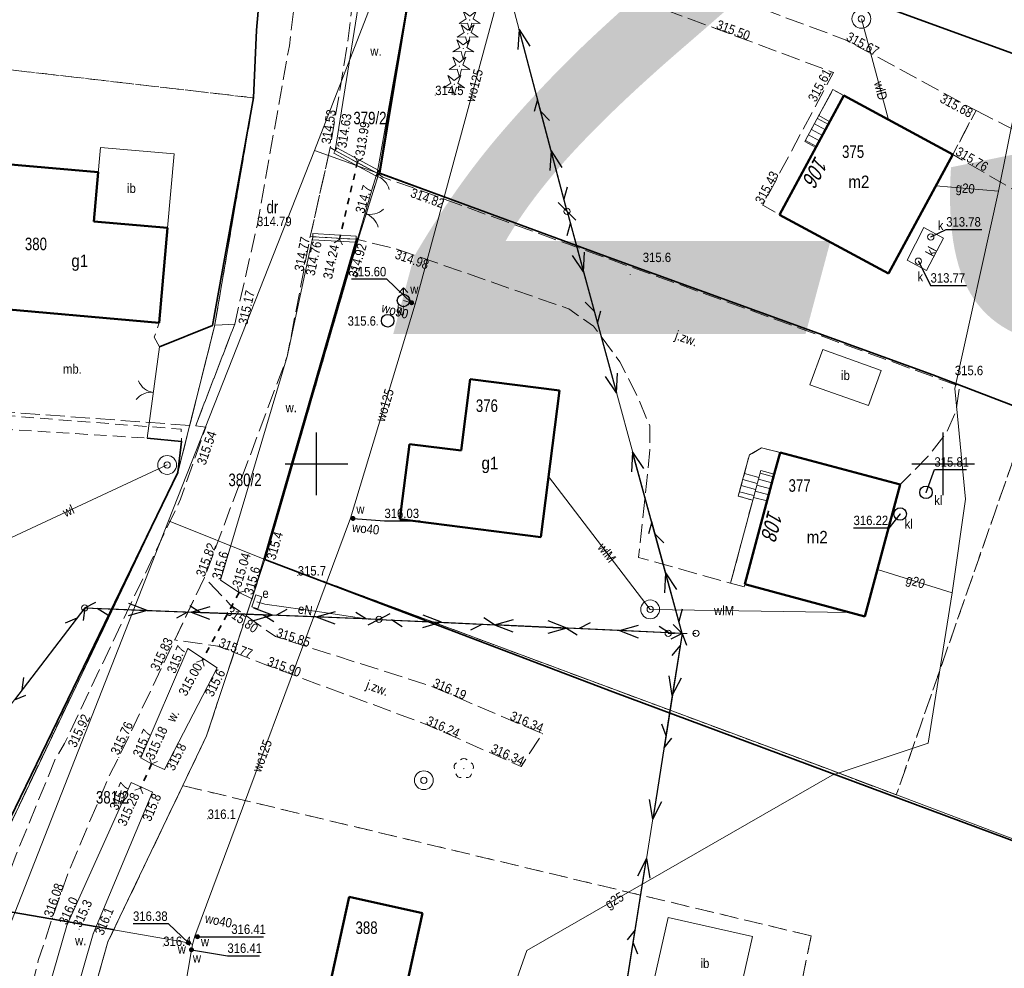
# Model space of a CAD drawing. Header units: metres. Extents: x 7523615 to 7533948, y 5492686 to 5502120.
# Tile 192 of 256: x 7531326 to 7531405, y 5496860 to 5496935. Entities that reach past the tile are written whole.
import ezdxf
from ezdxf.enums import TextEntityAlignment as Align

# ---------------------------------------------------------------- set-up
doc = ezdxf.new("R2010")
doc.units = ezdxf.units.M
for name, pattern in [('1.0_0.5', [1.5, 1, -0.5]), ('1.5_0.5', [2, 1.5, -0.5]), ('219-500', [0]), ('egkk-500', [2, 1.5, -0.5]), ('egug-500', [1, 0.5, -0.5]), ('otkz_500', [1, 0.5, -0.5]), ('otob_500', [0]), ('otof_500', [0]), ('suep_nn_500', [0]), ('supp_500', [1, 0.5, -0.5]), ('sutp_500', [0])]:
    doc.linetypes.add(name, pattern=pattern)
doc.layers.get('0').update_dxf_attribs({"color": 2, "lineweight": 5})
doc.styles.get("Standard").update_dxf_attribs({"font": 'Working1250', "width": 0.75})
doc.linetypes.add('902-500', pattern='A,3.75,0,[1,ksztalty.shx,S=0.5,R=0,X=0,Y=0],3.75', length=7.5)
doc.linetypes.add('otdn_500_short', pattern='A,2.5,0,[21,ksztalty.shx,S=0.5,R=0,X=-1,Y=0],0.5', length=3)

# ---------------------------------------------------------------- blocks, each defined once
blk = doc.blocks.new('203')
at = {"linetype": 'Continuous', "lineweight": 0}
h = blk.add_hatch(color=0, dxfattribs=at)
edge = h.paths.add_edge_path()
edge.add_arc((0, 0), 0.045, 0, 360)
blk = doc.blocks.new('PW01')
at = {"linetype": 'Continuous', "lineweight": 13}
h = blk.add_hatch(color=0, dxfattribs=at)
edge = h.paths.add_edge_path()
edge.add_arc((0, 0), 0.045, 0, 360)
blk = doc.blocks.new('OP011')
at = {"linetype": 'Continuous', "lineweight": 13}
h = blk.add_hatch(color=0, dxfattribs=at)
edge = h.paths.add_edge_path()
edge.add_arc((0, 0), 0.05, 0, 360)
at = {"color": 0, "linetype": 'Continuous', "lineweight": 13}
for p, q in [((-0.828, -0.268), (-0.283, 0.093)), ((-0.283, 0.093), (-0.512, 0.706)), ((-0.512, 0.706), (0, 0.299)), ((0, 0.299), (0.512, 0.706)), ((0.512, 0.706), (0.283, 0.093)), ((0.283, 0.093), (0.828, -0.268)), ((-0.175, -0.24), (-0.828, -0.268)), ((0, -0.87), (-0.175, -0.24)), ((0.175, -0.24), (0, -0.87)), ((0.828, -0.268), (0.175, -0.24))]:
    blk.add_line(p, q, dxfattribs=at)
blk = doc.blocks.new('SUKM')
at = {"color": 0, "linetype": 'Continuous'}
blk.add_circle((0, 0), 0.5, dxfattribs=at)
blk = doc.blocks.new('US18')
at = {"color": 0, "linetype": 'Continuous', "lineweight": 13}
for p, q in [((-0.5, -0.25), (-0.5, 0.25)), ((-0.5, 0.25), (0.5, 0.25)), ((0.5, -0.25), (0.5, 0.25)), ((-0.5, -0.25), (0.5, -0.25))]:
    blk.add_line(p, q, dxfattribs=at)
blk = doc.blocks.new('US13')
at = {"color": 0, "linetype": 'Continuous', "lineweight": 13}
for radius in [0.75, 0.25]:
    blk.add_circle((0, 0), radius, dxfattribs=at)
blk = doc.blocks.new('OP021')
at = {"linetype": 'Continuous', "lineweight": 13}
h = blk.add_hatch(color=0, dxfattribs=at)
edge = h.paths.add_edge_path()
edge.add_arc((0, 0), 0.05, 0, 360)
at = {"color": 0, "linetype": 'Continuous', "lineweight": 13}
for centre, start, end in [((0, 0.4), 49.272, 130.728), ((-0.38, 0.124), 121.308, 202.548), ((0.38, 0.124), 337.452, 58.692), ((-0.235, -0.324), 193.221, 274.871), ((0.235, -0.324), 265.129, 346.779)]:
    blk.add_arc(centre, 0.4, start, end, dxfattribs=at)
blk = doc.blocks.new('US15')
at = {"color": 0, "linetype": 'Continuous', "lineweight": 13}
blk.add_circle((0, 0), 0.25, dxfattribs=at)
blk = doc.blocks.new('US25')
at = {"linetype": 'Continuous', "lineweight": 0}
h = blk.add_hatch(color=0, dxfattribs=at)
edge = h.paths.add_edge_path()
edge.add_arc((0, 0), 0.2, 0, 360)
blk = doc.blocks.new('SUWH')
at = {"color": 0, "linetype": 'Continuous'}
for p in [(-0.354, 0.646), (0, 0.5), (0.354, 0.646)]:
    blk.add_line(p, (0, 1), dxfattribs=at)
blk.add_circle((0, 0), 0.5, dxfattribs=at)
blk = doc.blocks.new('OK02')
at = {"color": 0, "linetype": 'Continuous', "lineweight": 0}
for centre, start, end in [((-1.5, 0), 0, 60), ((1.5, 0), 120, 180)]:
    blk.add_arc(centre, 1.5, start, end, dxfattribs=at)
blk = doc.blocks.new('SM05')
at = {"color": 0, "linetype": 'Continuous', "lineweight": 13}
blk.add_circle((0, 0), 0.25, dxfattribs=at)
blk = doc.blocks.new('SUEP1')
at = {"color": 0, "linetype": 'Continuous'}
for p, q in [((0, 0), (5, 0)), ((5, 0), (3.5, 0.5)), ((5, 0), (3.5, -0.5)), ((5, 0), (15, 0)), ((15, 0), (13.5, 0.5)), ((15, 0), (13.5, -0.5))]:
    blk.add_line(p, q, dxfattribs=at)
blk = doc.blocks.new('SUTP')
at = {"color": 0, "linetype": 'Continuous'}
for p, q in [((0, 0), (0.866, 0.5)), ((0, 0), (9.232, 0)), ((1.866, -0.5), (1, 0)), ((7.366, -0.5), (8.232, 0)), ((9.232, 0), (8.366, 0.5))]:
    blk.add_line(p, q, dxfattribs=at)
blk = doc.blocks.new('OK04')
at = {"color": 0, "linetype": 'Continuous', "lineweight": 0}
blk.add_arc((1.5, 0.001), 1.5, 120, 180, dxfattribs=at)
blk = doc.blocks.new('IB05')
at = {"color": 0, "linetype": 'Continuous', "lineweight": 13}
for q in [(0.354, 0.354), (0.354, -0.354)]:
    blk.add_line((0, 0), q, dxfattribs=at)
blk = doc.blocks.new('RAMKA500K')
at = {"color": 0}
for p, q in [((150, 147.5), (150, 152.5)), ((200, 147.5), (200, 152.5)), ((147.5, 150), (152.5, 150)), ((197.5, 150), (202.5, 150))]:
    blk.add_line(p, q, dxfattribs=at)

msp = doc.modelspace()

# ---------------------------------------------------------------- linework, layer by layer
at = {"layer": '217-kontur klasyfikacyjny', "color": 7, "linetype": 'egkk-500', "lineweight": 18, "flags": 128}
for points in [[(7531359.34, 5496949.46), (7531354.96, 5496923.17)], [(7531345.2, 5496934.59), (7531345.89, 5496942.51)], [(7531344.98, 5496929.2), (7531345.2, 5496934.59)], [(7531344.98, 5496929.2), (7531304.14, 5496933.91)], [(7531341.86, 5496910.97), (7531344.98, 5496929.2)], [(7531354.96, 5496923.17), (7531353.41, 5496918.18)], [(7531353.41, 5496918.18), (7531345.88, 5496892.38)], [(7531338.94, 5496899.33), (7531341.86, 5496910.97)], [(7531406.92, 5496904.14), (7531396.26, 5496873.6)], [(7531322.85, 5496865.58), (7531338.94, 5496899.33)], [(7531345.88, 5496892.38), (7531341.22, 5496878.3)], [(7531390.45, 5496875.8), (7531345.88, 5496892.38)], [(7531341.22, 5496878.3), (7531339.33, 5496874.34)], [(7531396.26, 5496873.6), (7531390.45, 5496875.8)], [(7531339.33, 5496874.34), (7531333.36, 5496861.88)], [(7531389.47, 5496862.36), (7531339.33, 5496874.34)], [(7531383.6, 5496833.48), (7531389.47, 5496862.36)], [(7531333.36, 5496861.88), (7531331.06, 5496853.78)]]:
    msp.add_lwpolyline(points, dxfattribs=at)
at = {"layer": '218-kontur użytku gruntowego', "color": 7, "linetype": 'egug-500', "lineweight": 18, "flags": 128}
for points in [[(7531359.34, 5496949.46), (7531354.96, 5496923.17)], [(7531345.2, 5496934.59), (7531345.89, 5496942.51)], [(7531344.98, 5496929.2), (7531345.2, 5496934.59)], [(7531304.14, 5496933.91), (7531344.98, 5496929.2)], [(7531344.98, 5496929.2), (7531341.86, 5496910.97)], [(7531354.96, 5496923.17), (7531353.41, 5496918.18)], [(7531353.41, 5496918.18), (7531345.88, 5496892.38)], [(7531341.86, 5496910.97), (7531338.94, 5496899.33)], [(7531396.26, 5496873.6), (7531406.92, 5496904.14)], [(7531338.94, 5496899.33), (7531322.85, 5496865.58)], [(7531345.88, 5496892.38), (7531341.22, 5496878.3)], [(7531345.88, 5496892.38), (7531390.45, 5496875.8)], [(7531341.22, 5496878.3), (7531339.33, 5496874.34)], [(7531390.45, 5496875.8), (7531396.26, 5496873.6)], [(7531339.33, 5496874.34), (7531333.36, 5496861.88)], [(7531389.47, 5496862.36), (7531339.33, 5496874.34)], [(7531383.6, 5496833.48), (7531389.47, 5496862.36)], [(7531333.36, 5496861.88), (7531331.06, 5496853.78)]]:
    msp.add_lwpolyline(points, dxfattribs=at)
at = {"layer": '219-działka ewidencyjna', "color": 3, "linetype": '219-500', "lineweight": 18, "flags": 128}
for points in [[(7531349.84, 5496925), (7531359.34, 5496949.46)], [(7531354.96, 5496923.17), (7531359.34, 5496949.46)], [(7531345.2, 5496934.59), (7531345.89, 5496942.51)], [(7531388.14, 5496939.08), (7531433.36, 5496922.62)], [(7531344.98, 5496929.2), (7531345.2, 5496934.59)], [(7531341.86, 5496910.97), (7531344.98, 5496929.2)], [(7531338.2, 5496895.45), (7531349.84, 5496925)], [(7531349.84, 5496925), (7531354.96, 5496923.17)], [(7531353.41, 5496918.18), (7531354.96, 5496923.17)], [(7531354.96, 5496923.17), (7531372.98, 5496916.6)], [(7531345.88, 5496892.38), (7531353.41, 5496918.18)], [(7531372.98, 5496916.6), (7531399.17, 5496907.1)], [(7531338.94, 5496899.33), (7531341.86, 5496910.97)], [(7531399.17, 5496907.1), (7531426.99, 5496896.44)], [(7531322.85, 5496865.58), (7531338.94, 5496899.33)], [(7531323.5, 5496858.1), (7531338.2, 5496895.45)], [(7531338.2, 5496895.45), (7531345.88, 5496892.38)], [(7531341.22, 5496878.3), (7531345.88, 5496892.38)], [(7531345.88, 5496892.38), (7531390.45, 5496875.8)], [(7531339.33, 5496874.34), (7531341.22, 5496878.3)], [(7531390.45, 5496875.8), (7531411.37, 5496867.88)], [(7531333.36, 5496861.88), (7531339.33, 5496874.34)], [(7531333.36, 5496861.88), (7531331.06, 5496853.78)]]:
    msp.add_lwpolyline(points, dxfattribs=at)
at = {"layer": '312-budynek ewidencyjny', "color": 7, "linetype": 'CONTINUOUS', "lineweight": 50, "flags": 128}
for points in [[(7531386.95, 5496919.87), (7531392.08, 5496929.38)], [(7531392.08, 5496929.38), (7531400.77, 5496924.69)], [(7531400.77, 5496924.69), (7531395.64, 5496915.18)], [(7531324.03, 5496924.01), (7531332.57, 5496923.26)], [(7531332.57, 5496923.26), (7531332.23, 5496919.35)], [(7531395.64, 5496915.18), (7531386.95, 5496919.87)], [(7531332.23, 5496919.35), (7531338.11, 5496918.83)], [(7531338.11, 5496918.83), (7531337.44, 5496911.26)], [(7531337.44, 5496911.26), (7531323.02, 5496912.53)], [(7531361.53, 5496901.07), (7531362.25, 5496906.76)], [(7531362.25, 5496906.76), (7531369.38, 5496905.86)], [(7531369.38, 5496905.86), (7531367.9, 5496894.17)], [(7531356.65, 5496895.6), (7531357.41, 5496901.59)], [(7531357.41, 5496901.59), (7531361.53, 5496901.07)], [(7531386.52, 5496899.18), (7531386.99, 5496900.92)], [(7531386.99, 5496900.92), (7531396.56, 5496898.36)], [(7531384.17, 5496890.4), (7531386.52, 5496899.18)], [(7531396.56, 5496898.36), (7531393.74, 5496887.84)], [(7531367.9, 5496894.17), (7531356.65, 5496895.6)], [(7531393.74, 5496887.84), (7531384.17, 5496890.4)], [(7531349.6, 5496851.78), (7531352.6, 5496865.46)], [(7531352.6, 5496865.46), (7531358.46, 5496864.17)], [(7531358.46, 5496864.17), (7531355.46, 5496850.49)]]:
    msp.add_lwpolyline(points, dxfattribs=at)
at = {"layer": '352-schody', "color": 7, "linetype": 'CONTINUOUS', "lineweight": 18, "flags": 128}
for points in [[(7531392.08, 5496929.38), (7531391.2, 5496929.86), (7531390.08, 5496927.78), (7531390.96, 5496927.3)], [(7531392.08, 5496929.38), (7531391.2, 5496929.86), (7531390.08, 5496927.78), (7531390.96, 5496927.3)], [(7531389.85, 5496925.24), (7531388.96, 5496925.71), (7531390.08, 5496927.78), (7531390.96, 5496927.3)], [(7531389.85, 5496925.24), (7531388.96, 5496925.71), (7531390.08, 5496927.78), (7531390.96, 5496927.3)], [(7531386.99, 5496900.92), (7531385.51, 5496901.28), (7531384.54, 5496900.72), (7531384.21, 5496899.49), (7531383.65, 5496897.44), (7531384.8, 5496897.1), (7531385.44, 5496899.47), (7531386.52, 5496899.18)], [(7531386.99, 5496900.92), (7531385.51, 5496901.28), (7531384.54, 5496900.72), (7531384.21, 5496899.49), (7531383.65, 5496897.44), (7531384.8, 5496897.1), (7531385.44, 5496899.47), (7531386.52, 5496899.18)], [(7531384.11, 5496890.19), (7531383.03, 5496890.48), (7531384.8, 5496897.1), (7531385.44, 5496899.47), (7531386.52, 5496899.18), (7531384.17, 5496890.4)], [(7531384.11, 5496890.19), (7531383.03, 5496890.48), (7531384.8, 5496897.1), (7531385.44, 5496899.47), (7531386.52, 5496899.18), (7531384.17, 5496890.4)]]:
    msp.add_lwpolyline(points, close=True, dxfattribs=at)
for points in [[(7531389.961, 5496927.56), (7531390.845, 5496927.086)], [(7531389.485, 5496926.681), (7531390.37, 5496926.206)], [(7531389.723, 5496927.12), (7531390.608, 5496926.646)], [(7531389.009, 5496925.801), (7531389.896, 5496925.326)], [(7531389.247, 5496926.241), (7531390.133, 5496925.766)], [(7531384.14, 5496899.232), (7531385.294, 5496898.929)], [(7531386.467, 5496898.982), (7531385.385, 5496899.267)], [(7531383.876, 5496898.267), (7531385.033, 5496897.964)], [(7531384.008, 5496898.75), (7531385.164, 5496898.447)], [(7531386.208, 5496898.016), (7531385.125, 5496898.302)], [(7531386.338, 5496898.499), (7531385.255, 5496898.785)], [(7531383.744, 5496897.785), (7531384.903, 5496897.481)], [(7531386.079, 5496897.533), (7531384.994, 5496897.819)], [(7531385.95, 5496897.05), (7531384.864, 5496897.336)]]:
    msp.add_lwpolyline(points, dxfattribs=at)
at = {"layer": 'brama', "color": 7, "linetype": 'otob_500', "lineweight": 18, "flags": 128}
for points in [[(7531354.45, 5496921.93), (7531353.3, 5496918)], [(7531336.49, 5496902.06), (7531337.48, 5496909.34)]]:
    msp.add_lwpolyline(points, dxfattribs=at)
at = {"layer": 'chodnik', "color": 7, "linetype": '1.0_0.5', "lineweight": 18, "flags": 128}
msp.add_lwpolyline([(7531339.23, 5496901.79), (7531336.49, 5496902.06), (7531325.87, 5496902.72), (7531323.63, 5496902.9), (7531317.66, 5496903.37), (7531317.68, 5496904.44), (7531339.2, 5496902.77)], close=True, dxfattribs=at)
at = {"layer": 'furtka', "color": 7, "linetype": 'otof_500', "lineweight": 18, "flags": 128}
msp.add_lwpolyline([(7531354.76, 5496922.97), (7531354.45, 5496921.93)], dxfattribs=at)
at = {"layer": 'inna budowla', "color": 7, "linetype": 'CONTINUOUS', "lineweight": 18, "flags": 128}
for points in [[(7531338.11, 5496918.83), (7531332.23, 5496919.35), (7531332.75, 5496925.25), (7531338.63, 5496924.73)], [(7531390.39, 5496909.12), (7531395.06, 5496907.44), (7531394.03, 5496904.65), (7531389.36, 5496906.32)], [(7531376.75, 5496858.06), (7531378.05, 5496863.83), (7531384.78, 5496862.31), (7531383.48, 5496856.54)]]:
    msp.add_lwpolyline(points, close=True, dxfattribs=at)
at = {"layer": 'jezdnia', "color": 7, "linetype": '1.5_0.5', "lineweight": 18, "flags": 128}
for points in [[(7531286.58, 5497074.46), (7531291.49, 5497075.57), (7531291.37, 5497073.54), (7531290.77, 5497063.65), (7531290.43, 5497058.06), (7531292.55, 5497041.63), (7531298.28, 5497026.75), (7531304.36, 5497014.48), (7531310.31, 5497002.44), (7531312.92, 5496998.1), (7531314.08, 5496995.71), (7531319.54, 5496989.61), (7531326.18, 5496983.54), (7531333.51, 5496977.27), (7531341.3, 5496970.22), (7531346.98, 5496964.35), (7531350, 5496959.44), (7531352.3, 5496953.5), (7531353.24, 5496949.16), (7531353.45, 5496941.25), (7531352.45, 5496933.43), (7531351.1, 5496925.23), (7531349.5, 5496918.14), (7531347.66, 5496908.57), (7531341.05, 5496890.93), (7531338.69, 5496885.96), (7531334.22, 5496876.59), (7531333.45, 5496875.1), (7531330.32, 5496867.73), (7531328.92, 5496863.78), (7531327.8, 5496860.4), (7531326.63, 5496855.5), (7531325.68, 5496850.09), (7531325.07, 5496843.45), (7531325, 5496839.03), (7531324.63, 5496831.54), (7531324.63, 5496824.27), (7531324.69, 5496821.37), (7531325.21, 5496813.03), (7531325.79, 5496804.87), (7531326.23, 5496801.49), (7531326.16, 5496798.75), (7531325.95, 5496795.58), (7531320.64, 5496791.72), (7531321.92, 5496798.74), (7531321.89, 5496800.13), (7531320.84, 5496811.92), (7531320.33, 5496826.16), (7531320.39, 5496831.51), (7531320.65, 5496839.81), (7531320.75, 5496844.54), (7531322.11, 5496855.12), (7531319.75, 5496856.49), (7531317.14, 5496856.97), (7531317.28, 5496859.44), (7531320.39, 5496859.69), (7531323.15, 5496860.6), (7531324.09, 5496863.56), (7531326.04, 5496868.84), (7531329.16, 5496876.46), (7531329.88, 5496877.69), (7531339.15, 5496897.18), (7531341.16, 5496902.94), (7531340.36, 5496903.04), (7531343.47, 5496911.15), (7531345.25, 5496918.97), (7531347.83, 5496933.36), (7531348.86, 5496941.75), (7531348.66, 5496949), (7531347.62, 5496953.83), (7531345.78, 5496958.3), (7531342.82, 5496962.47), (7531337.73, 5496967.62), (7531323.57, 5496980.04), (7531317.26, 5496985.3), (7531310.18, 5496994.14), (7531306.92, 5496999.84), (7531300.26, 5497012.63), (7531294.26, 5497022.99), (7531287.2, 5497042.71), (7531285.67, 5497057.43)], [(7531354.18, 5496948.71), (7531354.89, 5496948.55), (7531357.89, 5496947.9), (7531359.15, 5496947.62), (7531362.93, 5496944.98), (7531363.61, 5496944.44), (7531382.86, 5496937.3), (7531392.19, 5496933.84), (7531402.62, 5496928.19), (7531400.77, 5496924.69), (7531392.08, 5496929.38), (7531391.2, 5496929.86), (7531390.08, 5496927.78), (7531388.96, 5496925.71), (7531389.85, 5496925.24), (7531386.95, 5496919.87), (7531385.6, 5496920.65), (7531391.24, 5496931.22), (7531381.83, 5496934.74), (7531362.52, 5496941.87), (7531359.99, 5496940.69), (7531357.97, 5496940.91), (7531354.13, 5496941.51)], [(7531402.62, 5496928.19), (7531408.41, 5496925.22), (7531413.41, 5496925.17), (7531415.67, 5496922.83), (7531421.98, 5496921.89), (7531426.48, 5496920.97), (7531431.56, 5496918.88), (7531442.19, 5496912.79), (7531450.76, 5496909.33), (7531459.6, 5496906.25), (7531472.32, 5496904.04), (7531470.83, 5496900.68), (7531459.21, 5496903.99), (7531449.6, 5496907.32), (7531440.8, 5496911.27), (7531430.55, 5496916.51), (7531424.76, 5496918.82), (7531420.38, 5496919.44), (7531415.5, 5496917.67), (7531412.57, 5496919.09), (7531409.15, 5496918.82), (7531405.72, 5496921.81), (7531400.77, 5496924.69)], [(7531351.1, 5496925.23), (7531351.49, 5496925), (7531354.84, 5496923.19), (7531355.28, 5496922.87), (7531357.65, 5496922.04), (7531401.3, 5496906.2), (7531401.04, 5496904.22), (7531400.23, 5496902.45), (7531398.81, 5496900.62), (7531396.56, 5496898.36), (7531386.99, 5496900.92), (7531385.51, 5496901.28), (7531384.54, 5496900.72), (7531383.65, 5496897.44), (7531384.8, 5496897.1), (7531383.03, 5496890.48), (7531375.69, 5496892.55), (7531376.6, 5496901.12), (7531376.58, 5496903.04), (7531375.61, 5496905.38), (7531374.21, 5496908.15), (7531372.1, 5496910.98), (7531370.12, 5496912.37), (7531356.42, 5496917.14), (7531353.15, 5496917.93), (7531349.7, 5496918.12), (7531349.5, 5496918.14)], [(7531338.69, 5496885.96), (7531341.05, 5496890.93), (7531343.12, 5496888.77), (7531346.73, 5496886.23), (7531359.21, 5496882.25), (7531368.02, 5496878.48), (7531366.32, 5496875.87), (7531358.69, 5496879.25), (7531346, 5496883.96), (7531342.13, 5496885.46)]]:
    msp.add_lwpolyline(points, close=True, dxfattribs=at)
at = {"layer": 'obszar utwardzony', "color": 7, "linetype": '1.5_0.5', "lineweight": 18, "flags": 128}
msp.add_lwpolyline([(7531343.47, 5496911.15), (7531341.71, 5496911.05), (7531337.48, 5496909.34), (7531337.05, 5496910.11), (7531337.44, 5496911.26), (7531323.02, 5496912.53), (7531322.94, 5496906.66), (7531323.71, 5496904.26), (7531340.36, 5496903.04)], close=True, dxfattribs=at)
at = {"layer": 'obudowa ochronna przewodu', "color": 7, "linetype": 'CONTINUOUS', "lineweight": 35, "flags": 128}
msp.add_lwpolyline([(7531333.88, 5496862.83), (7531321.37, 5496865)], dxfattribs=at)
at = {"layer": 'ogrodzenie trwałe', "color": 7, "linetype": '902-500', "lineweight": 35, "flags": 128}
for points in [[(7531312.57, 5496985), (7531325.27, 5496974.01), (7531336.08, 5496964.5), (7531341.14, 5496959.98), (7531344.23, 5496955.59), (7531345.23, 5496953.09), (7531345.89, 5496942.51), (7531345.2, 5496934.59), (7531344.98, 5496929.2), (7531341.71, 5496911.05), (7531337.48, 5496909.34)], [(7531358.81, 5496949.75), (7531359.48, 5496949.49), (7531388.14, 5496939.08), (7531433.42, 5496922.61), (7531474.11, 5496907.87)], [(7531357.97, 5496940.91), (7531355.04, 5496923.18), (7531354.76, 5496922.97)], [(7531470.11, 5496899.04), (7531463.93, 5496882.52), (7531426.99, 5496896.44), (7531399.17, 5496907.1), (7531372.98, 5496916.6), (7531355.04, 5496923.18)], [(7531353.3, 5496918), (7531345.88, 5496892.38), (7531373.63, 5496881.83), (7531421.94, 5496863.84), (7531452.86, 5496852.28)], [(7531317.92, 5496863.61), (7531322.6, 5496865.69), (7531338.94, 5496899.33), (7531339.23, 5496901.79), (7531336.49, 5496902.06)]]:
    msp.add_lwpolyline(points, dxfattribs=at)
at = {"layer": 'osadnik  szambo', "color": 7, "linetype": 'CONTINUOUS', "lineweight": 18, "flags": 128}
msp.add_lwpolyline([(7531398.45, 5496918.85), (7531400.03, 5496918.01), (7531398.66, 5496915.43), (7531397.12, 5496916.25)], close=True, dxfattribs=at)
at = {"layer": 'przepust', "color": 7, "linetype": 'otkz_500', "lineweight": 35, "flags": 128}
for points in [[(7531353.28, 5496924.12), (7531351.82, 5496917.89)], [(7531343.84, 5496889.75), (7531340.89, 5496884.34)], [(7531336.84, 5496876.09), (7531335.96, 5496874.15)]]:
    msp.add_lwpolyline(points, dxfattribs=at)
at = {"layer": 'przewód elektroenergetyczny niskiego napięcia', "color": 1, "linetype": 'suep_nn_500', "lineweight": 18, "flags": 128}
for points in [[(7531359.12, 5496961.33), (7531369.99, 5496920.14)], [(7531369.99, 5496920.14), (7531379.17, 5496886.48)], [(7531331.5, 5496888.51), (7531354.98, 5496887.6)], [(7531354.98, 5496887.6), (7531379.17, 5496886.48)], [(7531379.17, 5496886.48), (7531354.98, 5496887.6)], [(7531379.17, 5496886.48), (7531373.98, 5496853.71)]]:
    msp.add_lwpolyline(points, dxfattribs=at)
at = {"layer": 'przewód elektroenergetyczny podziemny', "color": 7, "linetype": 'CONTINUOUS', "lineweight": 18, "flags": 128}
msp.add_lwpolyline([(7531354.98, 5496887.6), (7531354.13, 5496887.61), (7531350.42, 5496888.18), (7531345.87, 5496888.82), (7531345.24, 5496889)], dxfattribs=at)
at = {"layer": 'przewód gazowy', "color": 7, "linetype": 'CONTINUOUS', "lineweight": 18, "flags": 128}
for points in [[(7531299.23, 5496996.7), (7531312.39, 5497003.49), (7531342.44, 5496991.15), (7531359.56, 5496986.43), (7531393.17, 5496974.57), (7531411.75, 5496966.47), (7531412.83, 5496965.77), (7531406.54, 5496932.3), (7531404.41, 5496921.77), (7531400.92, 5496906.02), (7531401.79, 5496897.19), (7531400.71, 5496889.71), (7531398.79, 5496877.74), (7531391.14, 5496875.18), (7531366.79, 5496861.18), (7531360.3, 5496842.78), (7531354.42, 5496820.26), (7531344.92, 5496813.63), (7531344.4, 5496811.07), (7531343.74, 5496808.35), (7531346.89, 5496797.84), (7531347.19, 5496783.75)], [(7531399.41, 5496922.18), (7531404.41, 5496921.77)], [(7531394.75, 5496891.59), (7531400.71, 5496889.71)]]:
    msp.add_lwpolyline(points, dxfattribs=at)
at = {"layer": 'przewód telekomunikacyjny napowietrzny', "color": 30, "linetype": 'sutp_500', "lineweight": 18, "flags": 128}
for points in [[(7531369.99, 5496920.14), (7531359.12, 5496961.33)], [(7531359.12, 5496961.33), (7531369.99, 5496920.14)], [(7531379.17, 5496886.48), (7531369.99, 5496920.14)], [(7531331.5, 5496888.51), (7531311.47, 5496862.34)], [(7531311.47, 5496862.34), (7531331.5, 5496888.51)], [(7531354.98, 5496887.6), (7531331.5, 5496888.51)], [(7531379.17, 5496886.48), (7531354.98, 5496887.6)], [(7531373.98, 5496853.71), (7531379.17, 5496886.48)]]:
    msp.add_lwpolyline(points, dxfattribs=at)
at = {"layer": 'przewód wodociągowy', "color": 7, "linetype": 'CONTINUOUS', "lineweight": 18, "flags": 128}
for points in [[(7531342.5, 5497044.04), (7531331.08, 5497031.38), (7531325.85, 5497026), (7531339.67, 5497005.5), (7531353.01, 5497001.44), (7531356.8, 5497000.42), (7531357.16, 5496984.99), (7531357.66, 5496984.68), (7531362.3, 5496982.19), (7531370.29, 5496963.33), (7531366.4, 5496944.28), (7531357.88, 5496912.75), (7531352.72, 5496895.67), (7531340.3, 5496862.33), (7531340.1, 5496861.68)], [(7531395.64, 5496927.46), (7531393.47, 5496935.5)], [(7531356.94, 5496913.04), (7531357.59, 5496912.86), (7531357.88, 5496912.75)], [(7531338.08, 5496899.92), (7531322.84, 5496892.84)], [(7531376.62, 5496888.4), (7531368.51, 5496898.99)], [(7531352.72, 5496895.67), (7531352.91, 5496895.65)], [(7531392.56, 5496888.16), (7531376.62, 5496888.4)], [(7531246.29, 5496678.83), (7531251.96, 5496692.76), (7531261.19, 5496714.26), (7531275.7, 5496749.1), (7531281.59, 5496787.03), (7531287.11, 5496813.4), (7531292.82, 5496870.11), (7531293.85, 5496869.86), (7531304.7, 5496867.89), (7531339.78, 5496861.81), (7531340.1, 5496861.68)], [(7531340.3, 5496862.33), (7531340.5, 5496862.29)], [(7531339.18, 5496783.99), (7531342.98, 5496803.93), (7531343.36, 5496807.81), (7531343.21, 5496821.19), (7531339.03, 5496822.53), (7531333.83, 5496824.69), (7531340.02, 5496861.25), (7531340.1, 5496861.68)]]:
    msp.add_lwpolyline(points, dxfattribs=at)
at = {"layer": 'rzędna-Atr2', "color": 7, "flags": 128}
for points in [[(7531399.01, 5496918.11), (7531400.24, 5496918.7), (7531403.094, 5496918.7)], [(7531398.02, 5496916.17), (7531398.99, 5496914.23), (7531401.849, 5496914.23)], [(7531357.59, 5496912.86), (7531355.62, 5496914.73), (7531352.803, 5496914.73)], [(7531398.63, 5496897.73), (7531399.3, 5496899.55), (7531401.861, 5496899.55)], [(7531396.57, 5496896.01), (7531395.67, 5496894.89), (7531392.848, 5496894.89)], [(7531352.91, 5496895.65), (7531355.42, 5496895.45), (7531358.237, 5496895.45)], [(7531339.78, 5496861.81), (7531338.18, 5496863.32), (7531335.358, 5496863.32)], [(7531340.5, 5496862.29), (7531343.2, 5496862.28), (7531345.761, 5496862.28)], [(7531340.02, 5496861.25), (7531342.89, 5496860.77), (7531345.451, 5496860.77)]]:
    msp.add_lwpolyline(points, dxfattribs=at)
at = {"layer": 'rów przydrożny (poligon)', "color": 7, "linetype": 'CONTINUOUS', "lineweight": 18, "flags": 128}
for points in [[(7531354.13, 5496941.51), (7531357.97, 5496940.91), (7531354.84, 5496923.19), (7531351.49, 5496925)], [(7531349.7, 5496918.12), (7531353.15, 5496917.93), (7531344.86, 5496889.24), (7531343.84, 5496889.75), (7531342.35, 5496890.72), (7531347.66, 5496908.57)], [(7531335.99, 5496876.55), (7531339.72, 5496885.27), (7531342.06, 5496883.74), (7531337.88, 5496875.62), (7531336.84, 5496876.09)], [(7531327.83, 5496855.46), (7531330.08, 5496863.18), (7531335.21, 5496874.58), (7531336.92, 5496873.81), (7531332.19, 5496862.52), (7531329.77, 5496854.1)]]:
    msp.add_lwpolyline(points, close=True, dxfattribs=at)
at = {"layer": 'słup przewodów napowietrznych', "color": 7, "linetype": 'supp_500', "lineweight": 18, "flags": 128}
msp.add_lwpolyline([(7531378.06, 5496886.48), (7531380.27, 5496886.48)], dxfattribs=at)
at = {"layer": 'ściana oporowa (linia)', "color": 0, "linetype": 'otdn_500_short', "lineweight": 18}
for p, q in [((7531351.371, 5496924.78), (7531351.49, 5496925)), ((7531351.371, 5496924.78), (7531354.721, 5496922.97)), ((7531354.721, 5496922.97), (7531354.84, 5496923.19)), ((7531349.686, 5496917.871), (7531349.7, 5496918.12)), ((7531349.686, 5496917.871), (7531353.136, 5496917.68)), ((7531353.136, 5496917.68), (7531353.15, 5496917.93))]:
    msp.add_line(p, q, dxfattribs=at)
at = {"layer": 'ściana oporowa (linia)', "color": 0, "lineweight": 18}
for p, q in [((7531351.609, 5496925.22), (7531351.49, 5496925)), ((7531351.609, 5496925.22), (7531354.959, 5496923.41)), ((7531354.959, 5496923.41), (7531354.84, 5496923.19)), ((7531349.714, 5496918.37), (7531349.7, 5496918.12)), ((7531349.714, 5496918.37), (7531353.164, 5496918.179)), ((7531353.164, 5496918.179), (7531353.15, 5496917.93))]:
    msp.add_line(p, q, dxfattribs=at)

# ---------------------------------------------------------------- block references
at = {"layer": '203-punkt graniczny', "color": 3, "linetype": 'CONTINUOUS', "lineweight": 18}
for p in [(7531345.2, 5496934.59), (7531344.98, 5496929.2), (7531349.84, 5496925), (7531354.96, 5496923.17), (7531353.41, 5496918.18), (7531372.98, 5496916.6), (7531341.86, 5496910.97), (7531399.17, 5496907.1), (7531338.94, 5496899.33), (7531338.2, 5496895.45), (7531345.88, 5496892.38), (7531341.22, 5496878.3), (7531390.45, 5496875.8), (7531339.33, 5496874.34), (7531333.36, 5496861.88)]:
    msp.add_blockref('203', p, dxfattribs=at)
at = {"layer": 'brama', "color": 7, "linetype": 'CONTINUOUS', "lineweight": 18}
for p, rotation in [((7531353.875, 5496919.965), 253.689), ((7531336.985, 5496905.7), 82.256)]:
    msp.add_blockref('OK02', p, dxfattribs=dict(at, rotation=rotation))
at = {"layer": 'drzewo iglaste', "color": 7, "linetype": 'CONTINUOUS', "lineweight": 18}
for p in [(7531362.22, 5496935.41), (7531362.06, 5496934.31), (7531361.71, 5496933.13), (7531361.4, 5496931.73), (7531360.99, 5496930.28)]:
    msp.add_blockref('OP011', p, dxfattribs=at)
at = {"layer": 'drzewo liściaste', "color": 7, "linetype": 'CONTINUOUS', "lineweight": 18}
msp.add_blockref('OP021', (7531361.75, 5496875.7), dxfattribs=at)
at = {"layer": 'furtka', "color": 7, "linetype": 'CONTINUOUS', "lineweight": 18, "rotation": 253.402}
msp.add_blockref('OK04', (7531354.76, 5496922.97), dxfattribs=at)
at = {"layer": 'hydrant', "color": 7, "linetype": 'CONTINUOUS', "lineweight": 18}
msp.add_blockref('SUWH', (7531356.94, 5496913.04), dxfattribs=at)
at = {"layer": 'osadnik  szambo', "color": 7, "linetype": 'CONTINUOUS', "lineweight": 18}
for p in [(7531355.68, 5496911.42), (7531398.63, 5496897.73), (7531396.57, 5496896.01)]:
    msp.add_blockref('SUKM', p, dxfattribs=at)
at = {"layer": 'pikieta naturalna', "color": 7, "linetype": 'CONTINUOUS', "lineweight": 13}
for p in [(7531359.47, 5496929.42), (7531354.45, 5496921.93), (7531375.03, 5496915.1), (7531354.84, 5496911.09), (7531399.93, 5496906.08), (7531345.81, 5496892.41), (7531348.5, 5496891.1), (7531342.35, 5496890.72), (7531344.86, 5496889.24), (7531339.72, 5496885.27), (7531342.06, 5496883.74), (7531335.99, 5496876.55), (7531337.88, 5496875.62), (7531335.21, 5496874.58), (7531336.92, 5496873.81), (7531341.31, 5496871.69), (7531330.08, 5496863.18), (7531331.05, 5496862.88), (7531332.19, 5496862.52), (7531337.77, 5496861.55)]:
    msp.add_blockref('PW01', p, dxfattribs=at)
at = {"layer": 'pikieta sztuczna', "color": 7, "linetype": 'CONTINUOUS', "lineweight": 13}
for p in [(7531381.83, 5496934.74), (7531392.19, 5496933.84), (7531391.24, 5496931.22), (7531402.62, 5496928.19), (7531351.1, 5496925.23), (7531351.49, 5496925), (7531353.28, 5496924.12), (7531400.77, 5496924.69), (7531357.65, 5496922.04), (7531385.6, 5496920.65), (7531345.25, 5496918.97), (7531349.5, 5496918.14), (7531349.7, 5496918.12), (7531351.82, 5496917.89), (7531353.15, 5496917.93), (7531356.42, 5496917.14), (7531343.47, 5496911.15), (7531341.16, 5496902.94), (7531341.05, 5496890.93), (7531343.84, 5496889.75), (7531343.12, 5496888.77), (7531338.69, 5496885.96), (7531346.73, 5496886.23), (7531342.13, 5496885.46), (7531340.89, 5496884.34), (7531346, 5496883.96), (7531359.21, 5496882.25), (7531358.69, 5496879.25), (7531368.02, 5496878.48), (7531329.88, 5496877.69), (7531334.22, 5496876.59), (7531336.84, 5496876.09), (7531366.32, 5496875.87), (7531335.96, 5496874.15), (7531328.92, 5496863.78)]:
    msp.add_blockref('PW01', p, dxfattribs=at)
at = {"layer": 'przepust', "color": 7, "linetype": 'CONTINUOUS', "lineweight": 35}
for p, rotation in [((7531353.28, 5496924.12), 436.811), ((7531351.82, 5496917.89), 256.811), ((7531343.84, 5496889.75), 421.397), ((7531340.89, 5496884.34), 241.397), ((7531336.84, 5496876.09), 425.601), ((7531335.96, 5496874.15), 245.601)]:
    msp.add_blockref('IB05', p, dxfattribs=dict(at, rotation=rotation))
at = {"layer": 'przewód elektroenergetyczny niskiego napięcia', "color": 1, "linetype": 'CONTINUOUS', "lineweight": 18}
for p, rotation in [((7531369.99, 5496920.14), 104.783), ((7531369.99, 5496920.14), 285.255), ((7531379.17, 5496886.48), 105.255), ((7531331.5, 5496888.51), 357.781), ((7531354.98, 5496887.6), 177.781), ((7531354.98, 5496887.6), 357.349), ((7531379.17, 5496886.48), 177.349), ((7531379.17, 5496886.48), 261), ((7531373.98, 5496853.71), 81)]:
    msp.add_blockref('SUEP1', p, dxfattribs=dict(at, rotation=rotation))
at = {"layer": 'przewód telekomunikacyjny napowietrzny', "color": 30, "linetype": 'CONTINUOUS', "lineweight": 18}
for p, rotation in [((7531369.99, 5496920.14), 104.783), ((7531369.99, 5496920.14), 285.255), ((7531379.17, 5496886.48), 105.255), ((7531331.5, 5496888.51), 232.57), ((7531331.5, 5496888.51), 357.781), ((7531354.98, 5496887.6), 177.781), ((7531354.98, 5496887.6), 357.349), ((7531379.17, 5496886.48), 177.349), ((7531379.17, 5496886.48), 261), ((7531373.98, 5496853.71), 81)]:
    msp.add_blockref('SUTP', p, dxfattribs=dict(at, rotation=rotation))
at = {"layer": 'rzędna', "color": 7, "linetype": 'CONTINUOUS', "lineweight": 18}
for p in [(7531399.01, 5496918.11), (7531398.02, 5496916.17), (7531357.59, 5496912.86), (7531398.63, 5496897.73), (7531396.57, 5496896.01), (7531352.91, 5496895.65), (7531340.5, 5496862.29), (7531339.78, 5496861.81), (7531340.02, 5496861.25)]:
    msp.add_blockref('PW01', p, dxfattribs=at)
at = {"layer": 'studnia kanalizacyjna', "color": 7, "linetype": 'CONTINUOUS', "lineweight": 18}
for p in [(7531399.01, 5496918.11), (7531398.02, 5496916.17)]:
    msp.add_blockref('US15', p, dxfattribs=at)
at = {"layer": 'studnia zwykła', "color": 7, "linetype": 'CONTINUOUS', "lineweight": 18}
for p in [(7531393.47, 5496935.5), (7531338.08, 5496899.92), (7531376.62, 5496888.4), (7531358.56, 5496874.77)]:
    msp.add_blockref('US13', p, dxfattribs=at)
at = {"layer": 'szafa elektroenergetyczna lub kontener', "color": 7, "linetype": 'CONTINUOUS', "lineweight": 18, "rotation": 251.088}
msp.add_blockref('US18', (7531345.24, 5496889), dxfattribs=at)
at = {"layer": 'słup przewodów napowietrznych', "color": 7, "linetype": 'CONTINUOUS', "lineweight": 18}
for name, p in [('US15', (7531369.99, 5496920.14)), ('US15', (7531331.5, 5496888.51)), ('US15', (7531354.98, 5496887.6)), ('SM05', (7531378.06, 5496886.48)), ('SM05', (7531380.27, 5496886.48))]:
    msp.add_blockref(name, p, dxfattribs=at)
at = {"layer": 'Wstawianie ramki sekcyjnej z opisem', "color": 7, "linetype": 'CONTINUOUS', "lineweight": 13}
msp.add_blockref('RAMKA500K', (7531200, 5496750), dxfattribs=at)
at = {"layer": 'zasuwa lub zawór', "color": 7, "linetype": 'CONTINUOUS', "lineweight": 18}
for p in [(7531357.59, 5496912.86), (7531352.91, 5496895.65), (7531340.5, 5496862.29), (7531339.78, 5496861.81), (7531340.02, 5496861.25)]:
    msp.add_blockref('US25', p, dxfattribs=at)

# ---------------------------------------------------------------- texts
at = {"layer": '210-oznaczenie konturu użytku gruntowego', "color": 7, "linetype": 'CONTINUOUS', "lineweight": 18, "width": 0.79}
msp.add_text('dr', height=1, dxfattribs=at).set_placement((7531346.01, 5496919.99))
at = {"layer": '211-numer działki ewidencyjnej', "color": 3, "linetype": 'CONTINUOUS', "lineweight": 18, "width": 0.79}
for s, p in [('379/2', (7531352.94, 5496927.09)), ('380/2', (7531342.97, 5496898.23)), ('381/2', (7531332.4, 5496872.91))]:
    msp.add_text(s, height=1, dxfattribs=at).set_placement(p)
at = {"layer": '238-Punkt adresowy budynku', "color": 7, "linetype": 'CONTINUOUS', "lineweight": 25, "oblique": 15, "width": 0.79}
for s, rotation, p in [('106', 241.651, (7531389.29, 5496923.68)), ('108', 254.989, (7531385.75, 5496895.33))]:
    msp.add_text(s, height=1.25, rotation=rotation, dxfattribs=at).set_placement(p, align=Align.CENTER)
at = {"layer": '312-oznaczenie budynku ewidencyjnego', "color": 7, "linetype": 'CONTINUOUS', "lineweight": 18, "width": 0.79}
for s, p in [('375', (7531391.93, 5496924.41)), ('380', (7531326.73, 5496917.05)), ('376', (7531362.71, 5496904.15)), ('377', (7531387.66, 5496897.78)), ('388', (7531353.11, 5496862.51))]:
    msp.add_text(s, height=1, dxfattribs=at).set_placement(p)
at = {"layer": '312-oznaczenie budynku ewidencyjnego-Atr117', "color": 7, "width": 0.9}
for s, p in [('m2', (7531393.27, 5496922.5)), ('g1', (7531331.11, 5496916.2)), ('g1', (7531363.83, 5496900.07)), ('m2', (7531389.95, 5496894.16))]:
    msp.add_text(s, height=1, dxfattribs=at).set_placement(p, align=Align.MIDDLE_CENTER)
at = {"layer": '995-Tekst dodatkowy duży', "color": 6, "linetype": 'CONTINUOUS', "lineweight": 35, "oblique": 15, "width": 0.79}
msp.add_text('29', height=68.359, dxfattribs=at).set_placement((7531352.49, 5496910.37))
at = {"layer": 'inna budowla-Atr17', "color": 7, "width": 0.9}
for p in [(7531334.88, 5496921.61), (7531391.85, 5496906.69), (7531380.64, 5496859.79)]:
    msp.add_text('ib', height=0.75, dxfattribs=at).set_placement(p)
at = {"layer": 'jezdnia-Atr17', "color": 7, "width": 0.9}
for rotation, p in [(340.803, (7531378.53, 5496909.95)), (339.637, (7531353.88, 5496882.09))]:
    msp.add_text('j.zw.', height=0.75, rotation=rotation, dxfattribs=at).set_placement(p)
at = {"layer": 'obszar utwardzony-Atr17', "color": 7, "width": 0.9}
msp.add_text('mb.', height=0.75, dxfattribs=at).set_placement((7531329.77, 5496907.2))
at = {"layer": 'osadnik  szambo-Atr17', "color": 7, "width": 0.9}
msp.add_text('kl', height=0.75, rotation=62.031, dxfattribs=at).set_placement((7531399.22, 5496916.48))
for p in [(7531356.4, 5496911.85), (7531399.29, 5496896.72), (7531396.93, 5496894.85)]:
    msp.add_text('kl', height=0.75, dxfattribs=at).set_placement(p)
at = {"layer": 'pikieta naturalna-Atr2', "color": 7, "width": 0.9}
for s, p in [('314.5', (7531359.47, 5496929.42)), ('315.6', (7531376.03, 5496916.1)), ('315.6', (7531352.48, 5496911.03)), ('315.6', (7531400.93, 5496907.08)), ('315.7', (7531348.5, 5496891.1)), ('316.1', (7531341.31, 5496871.69)), ('316.4', (7531337.77, 5496861.55))]:
    msp.add_text(s, height=0.75, dxfattribs=at).set_placement(p)
for s, rotation, p in [('314.7', 73.689, (7531353.79, 5496919.92)), ('315.4', 73.685, (7531346.7, 5496892.29)), ('315.6', 73.433, (7531342.35, 5496890.72)), ('315.6', 73.883, (7531344.9, 5496889.51)), ('315.7', 66.841, (7531338.71, 5496883.22)), ('315.6', 62.761, (7531341.72, 5496881.36)), ('315.7', 66.841, (7531335.99, 5496876.55)), ('315.8', 62.761, (7531338.62, 5496875.46)), ('315.7', 65.772, (7531334.12, 5496872.31)), ('315.8', 67.268, (7531336.76, 5496871.42)), ('316.0', 65.772, (7531330.08, 5496863.18)), ('315.3', 65.772, (7531331.2, 5496862.96)), ('316.1', 67.268, (7531332.97, 5496862.34))]:
    msp.add_text(s, height=0.75, rotation=rotation, dxfattribs=at).set_placement(p)
at = {"layer": 'pikieta sztuczna-Atr2', "color": 7, "width": 0.9}
for s, rotation, p in [('315.50', 339.491, (7531381.83, 5496934.74)), ('315.67', 331.555, (7531392.19, 5496933.84)), ('315.61', 61.916, (7531389.83, 5496928.81)), ('315.68', 331.555, (7531399.67, 5496928.9)), ('314.53', 80.651, (7531351.11, 5496925.47)), ('314.63', 80.915, (7531352.37, 5496925.16)), ('313.99', 80.915, (7531353.81, 5496924.51)), ('315.76', 329.808, (7531400.92, 5496924.69)), ('315.43', 61.916, (7531385.6, 5496920.65)), ('314.82', 340.054, (7531357.43, 5496921.32)), ('314.77', 79.116, (7531348.95, 5496915.32)), ('314.76', 77.942, (7531349.84, 5496914.96)), ('314.24', 77.942, (7531351.23, 5496914.69)), ('314.92', 73.883, (7531353.25, 5496914.8)), ('314.98', 340.803, (7531356.19, 5496916.41)), ('315.17', 77.177, (7531344.47, 5496911.05)), ('315.54', 70.763, (7531341.13, 5496899.85)), ('315.82', 69.458, (7531341.05, 5496890.93)), ('315.04', 73.433, (7531343.97, 5496890.12)), ('315.80', 324.869, (7531342.74, 5496888.06)), ('315.85', 342.312, (7531346.73, 5496886.23)), ('315.83', 64.242, (7531337.37, 5496883.42)), ('315.77', 338.813, (7531342.13, 5496885.46)), ('315.00', 61.396, (7531339.6, 5496881.42)), ('315.90', 339.637, (7531346, 5496883.96)), ('316.19', 336.833, (7531359.21, 5496882.25)), ('316.34', 336.833, (7531365.36, 5496879.63)), ('315.92', 64.563, (7531330.79, 5496877.31)), ('315.76', 64.496, (7531334.2, 5496876.72)), ('316.24', 336.107, (7531358.69, 5496879.25)), ('315.18', 65.6, (7531337, 5496876.32)), ('316.34', 336.107, (7531363.84, 5496877.03)), ('315.28', 65.772, (7531334.77, 5496871.04)), ('316.08', 70.484, (7531328.92, 5496863.78))]:
    msp.add_text(s, height=0.75, rotation=rotation, dxfattribs=at).set_placement(p)
msp.add_text('314.79', height=0.75, dxfattribs=at).set_placement((7531345.25, 5496918.97))
at = {"layer": 'przewód elektroenergetyczny podziemny-Atr1', "color": 7, "width": 0.9}
msp.add_text('eN', height=0.75, rotation=351.993, dxfattribs=at).set_placement((7531348.53, 5496888.45), align=Align.MIDDLE_LEFT)
at = {"layer": 'przewód gazowy-Atr1', "color": 7, "width": 0.9}
for s, rotation, p in [('g20', -4.656, (7531401.01, 5496922.05)), ('g20', -17.484, (7531397.08, 5496890.85)), ('g25', 29.896, (7531373.11, 5496864.82))]:
    msp.add_text(s, height=0.75, rotation=rotation, dxfattribs=at).set_placement(p, align=Align.MIDDLE_LEFT)
at = {"layer": 'przewód wodociągowy-Atr1', "color": 7, "width": 0.9}
for s, rotation, p in [('wo125', 74.878, (7531362.59, 5496930.19)), ('wo90', 344.521, (7531356.26, 5496912.21)), ('wo125', 73.19, (7531355.45, 5496904.69)), ('wo40', 353.991, (7531353.93, 5496894.84)), ('wo125', 69.569, (7531345.66, 5496876.72)), ('wo40', 348.69, (7531342.18, 5496863.57))]:
    msp.add_text(s, height=0.75, rotation=rotation, dxfattribs=at).set_placement(p, align=Align.MIDDLE_CENTER)
for s, rotation, p in [('wlD', -74.923, (7531394.82, 5496930.5)), ('wl', 24.921, (7531329.82, 5496896.08)), ('wlM', -52.559, (7531372.68, 5496893.55)), ('wlM', -0.878, (7531381.71, 5496888.32))]:
    msp.add_text(s, height=0.75, rotation=rotation, dxfattribs=at).set_placement(p, align=Align.MIDDLE_LEFT)
at = {"layer": 'rzędna-Atr2', "color": 7, "width": 0.9}
for s, p in [('313.78', (7531400.24, 5496918.708)), ('315.60', (7531352.803, 5496914.738)), ('313.77', (7531398.99, 5496914.238)), ('315.81', (7531399.3, 5496899.558)), ('316.03', (7531355.42, 5496895.458)), ('316.22', (7531392.848, 5496894.897)), ('316.38', (7531335.358, 5496863.328)), ('316.41', (7531343.2, 5496862.288)), ('316.41', (7531342.89, 5496860.777))]:
    msp.add_text(s, height=0.75, dxfattribs=at).set_placement(p, align=Align.BOTTOM_LEFT)
at = {"layer": 'rów przydrożny (poligon)-Atr17', "color": 7, "width": 0.9}
for p in [(7531354.29, 5496932.56), (7531347.53, 5496904.12), (7531330.73, 5496861.61)]:
    msp.add_text('w.', height=0.75, dxfattribs=at).set_placement(p)
msp.add_text('w.', height=0.75, rotation=61.396, dxfattribs=at).set_placement((7531338.66, 5496879.33))
at = {"layer": 'studnia kanalizacyjna-Atr17', "color": 7, "width": 0.9}
for p in [(7531399.57, 5496918.65), (7531397.95, 5496914.56)]:
    msp.add_text('k', height=0.75, dxfattribs=at).set_placement(p)
at = {"layer": 'szafa elektroenergetyczna lub kontener-Atr17', "color": 7, "width": 0.9}
msp.add_text('e', height=0.75, dxfattribs=at).set_placement((7531345.93, 5496889.69), align=Align.MIDDLE_CENTER)
at = {"layer": 'zasuwa lub zawór-Atr17', "color": 7, "width": 0.9}
for p in [(7531357.8, 5496913.95), (7531353.5, 5496896.4), (7531341.1, 5496861.91), (7531339.25, 5496861.32), (7531340.46, 5496860.6)]:
    msp.add_text('w', height=0.75, dxfattribs=at).set_placement(p, align=Align.MIDDLE_CENTER)

doc.saveas('drawing.dxf')
